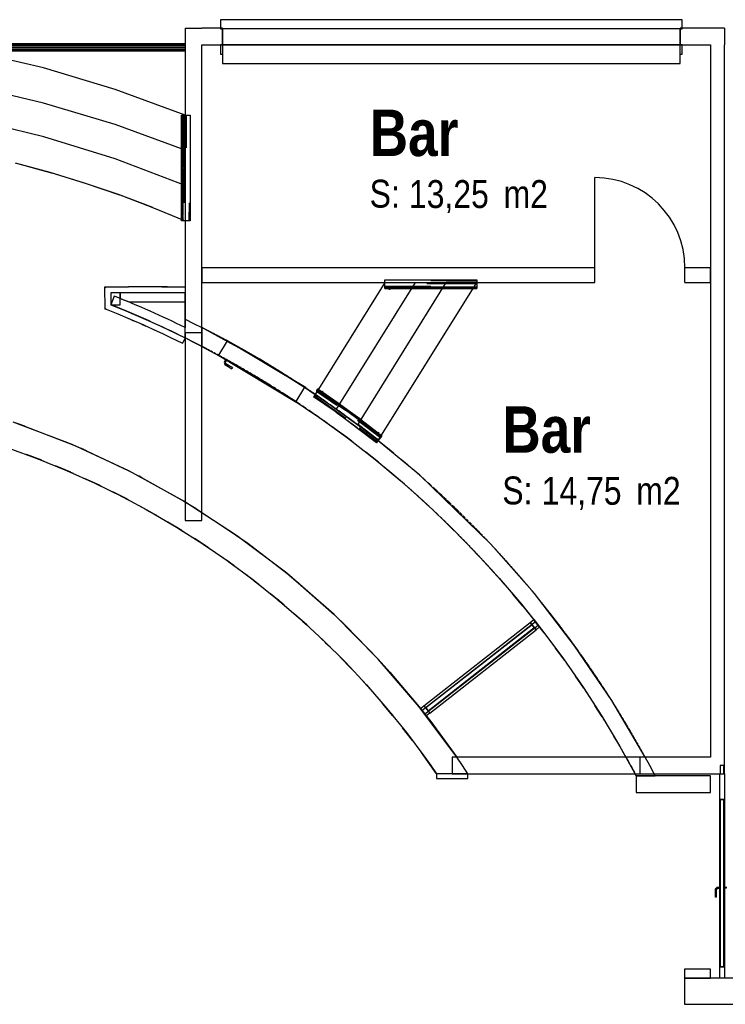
# Model space of a CAD drawing. Extents: x -18402 to 10376, y -5092 to 34139.
# Tile 33 of 78: x 2268 to 3028, y -3171 to -2111. Entities that reach past the tile are written whole.
import ezdxf

# ---------------------------------------------------------------- set-up
doc = ezdxf.new("R2010")
doc.units = 0
doc.linetypes.add('rdc_02$0$Tirets', pattern=[4.586109, 2.822222, -1.763887])
for name, color, linetype in [('0_XREF', 251, 'Continuous'), ('rdc_02$0$0._Étage_1_A-AREA-____-OTLN.Modèle IFC', 251, 'Continuous'), ('rdc_02$0$0._Étage_1_A-DOOR-____-OTLN.Modèle IFC', 251, 'Continuous'), ('rdc_02$0$0._Étage_1_A-FLOR-HRAL-OTLN.Modèle IFC', 251, 'Continuous'), ('rdc_02$0$0._Étage_1_A-GLAZ-CURT-OTLN.Modèle IFC', 251, 'Continuous'), ('rdc_02$0$0._Étage_1_A-GLAZ-CWMG-OTLN.Modèle IFC', 251, 'Continuous'), ('rdc_02$0$0._Étage_1_A-WALL-____-OTLN.Modèle IFC', 251, 'Continuous'), ('rdc_02$0$0._Étage_1_Fenêtres ARCHICAD', 251, 'Continuous'), ('rdc_02$0$0._Étage_1_Portes ARCHICAD', 251, 'Continuous'), ('rdc_02$0$0._Étage_1_S-STRS-____-OTLN.Modèle IFC', 251, 'Continuous')]:
    doc.layers.add(name, color=color, linetype=linetype)
doc.styles.add('rdc_02$0$STYLE_GENERE_1', font='ARIALNB.TTF')
doc.styles.add('rdc_02$0$STYLE_GENERE_3', font='ARIALN.TTF')

# ---------------------------------------------------------------- blocks, each defined once
blk = doc.blocks.new('rdc_02')
at = {"layer": 'rdc_02$0$0._Étage_1_A-DOOR-____-OTLN.Modèle IFC', "linetype": 'Continuous', "ltscale": 0.1}
for p, q in [((2482.1, -2472.3), (2491.4, -2456.8)), ((2490.1, -2456), (2490.3, -2455.6)), ((2575.8, -2507.5), (2490.1, -2456)), ((2490.3, -2455.6), (2576.1, -2507)), ((2480.6, -2471.9), (2480.8, -2471.5)), ((2566.3, -2523.3), (2480.6, -2471.9)), ((2480.8, -2471.5), (2566.6, -2522.9)), ((2489.5, -2477.3), (2488.1, -2479.6)), ((2488.1, -2479.6), (2488.7, -2482.2)), ((2489.3, -2479.8), (2490.5, -2477.9)), ((2489.7, -2481.4), (2489.3, -2479.8)), ((2488.7, -2482.2), (2492.1, -2484.2)), ((2493.3, -2483.5), (2489.7, -2481.4)), ((2492.1, -2484.2), (2496.2, -2486.7)), ((2496.8, -2485.6), (2493.3, -2483.5)), ((2496.4, -2486.3), (2496.2, -2486.7)), ((2496.6, -2486), (2496.4, -2486.3)), ((2496.8, -2485.6), (2496.6, -2486)), ((2574.5, -2506.7), (2565.3, -2522.1)), ((2576.1, -2507), (2575.8, -2507.5)), ((2566.6, -2522.9), (2566.3, -2523.3)), ((3021.5, -3130.5), (3021.5, -2950.5)), ((3021.5, -2950.5), (3026.5, -2950.5)), ((3026.5, -2950.5), (3026.5, -3130.5)), ((3016.9, -3046.8), (3018.8, -3044.9)), ((3016.9, -3050.7), (3016.9, -3046.8)), ((3016.9, -3055.5), (3016.9, -3050.7)), ((3018.1, -3047.2), (3019.3, -3046.1)), ((3018.1, -3051.4), (3018.1, -3047.2)), ((3018.1, -3055.5), (3018.1, -3051.4)), ((3018.8, -3044.9), (3021.5, -3044.9)), ((3019.3, -3046.1), (3021.5, -3046.1)), ((3026.5, -3044.9), (3029.3, -3044.9)), ((3028.8, -3046.1), (3026.5, -3046.1)), ((3017.3, -3055.5), (3016.9, -3055.5)), ((3017.7, -3055.5), (3017.3, -3055.5)), ((3018.1, -3055.5), (3017.7, -3055.5)), ((3026.5, -3130.5), (3021.5, -3130.5))]:
    blk.add_line(p, q, dxfattribs=at)
at = {"layer": 'rdc_02$0$0._Étage_1_A-FLOR-HRAL-OTLN.Modèle IFC', "linetype": 'Continuous', "ltscale": 0.1}
for p, q in [((1466, -2136.6), (2446, -2136.6)), ((1466, -2136.9), (2446, -2136.9)), ((1466, -2137.9), (2446, -2137.9)), ((1466, -2139.3), (2446, -2139.3)), ((1466, -2141), (2446, -2141)), ((2446, -2136.6), (2446, -2136.9)), ((2446, -2136.9), (2446, -2137.9)), ((2446, -2137.9), (2446, -2139.3)), ((2446.4, -2138), (2446, -2138)), ((2446, -2139.3), (2446, -2141)), ((2446, -2141), (2446, -2142.6)), ((2446.4, -2143), (2446.4, -2138)), ((1466, -2142.6), (2446, -2142.6)), ((1466, -2143.8), (2446, -2143.8)), ((1466, -2144.5), (2446, -2144.5)), ((1466, -2144.6), (2446, -2144.6)), ((2446, -2142.6), (2446, -2143.8)), ((2446, -2143), (2446.4, -2143)), ((2446, -2143.8), (2446, -2144.5)), ((2446, -2144.5), (2446, -2144.6)), ((2442.2, -2213.8), (2442.5, -2213.8)), ((2442.2, -2218.2), (2442.2, -2213.8)), ((2442.5, -2213.8), (2442.8, -2213.8)), ((2442.8, -2213.8), (2443.1, -2213.8)), ((2443.1, -2213.8), (2443.5, -2213.8)), ((2443.5, -2213.8), (2443.5, -2213.8)), ((2443.5, -2213.8), (2443.5, -2218.2)), ((2443.5, -2213.8), (2443.9, -2213.8)), ((2443.5, -2249.5), (2443.5, -2213.8)), ((2443.9, -2213.8), (2444.2, -2213.8)), ((2444.2, -2213.8), (2444.6, -2213.8)), ((2444.6, -2213.8), (2445, -2213.8)), ((2444.7, -2251.5), (2445, -2213.8)), ((2445, -2213.8), (2446.3, -2213.8)), ((2446.3, -2213.8), (2446.8, -2213.8)), ((2446.8, -2213.8), (2447.5, -2213.8)), ((2447.5, -2213.8), (2448.2, -2213.8)), ((2447.5, -2249.1), (2447.5, -2213.8)), ((2448.2, -2213.8), (2449.1, -2213.8)), ((2449.1, -2213.8), (2449.9, -2213.8)), ((2449.9, -2213.8), (2450.6, -2213.8)), ((2450.6, -2213.8), (2451.1, -2213.8)), ((2451.1, -2213.8), (2451.3, -2213.8)), ((2451.3, -2213.8), (2451.5, -2213.8)), ((2451.5, -2213.8), (2451.5, -2249.6)), ((2443.5, -2218.2), (2441.5, -2218.2)), ((2441.5, -2218.2), (2441.5, -2219.4)), ((2441.5, -2219.4), (2443.5, -2219.4)), ((2442.2, -2270), (2442.2, -2219.4)), ((2443.5, -2219.4), (2443.5, -2270)), ((2443.5, -2249.6), (2443.5, -2249.5)), ((2443.5, -2289.4), (2443.5, -2249.6)), ((2444.7, -2251.5), (2445, -2289)), ((2451.5, -2249.6), (2451.5, -2253.4)), ((2451.5, -2253.4), (2451.5, -2289.4)), ((2443.5, -2270), (2441.5, -2270)), ((2441.5, -2270), (2441.5, -2271.2)), ((2441.5, -2271.2), (2443.5, -2271.2)), ((2442.2, -2289.5), (2442.2, -2271.2)), ((2443.5, -2271.2), (2443.5, -2289.4)), ((2442.2, -2321.8), (2442.2, -2289.5)), ((2443.5, -2289.4), (2443.5, -2321.8)), ((2443.5, -2303.9), (2443.5, -2289.4)), ((2445, -2289), (2444.7, -2308.3)), ((2451.5, -2289.4), (2451.5, -2303.9)), ((2443.5, -2313), (2443.5, -2303.9)), ((2450.3, -2308.2), (2450, -2327.4)), ((2451.5, -2303.9), (2451.5, -2312.8)), ((2451.5, -2327.4), (2451.5, -2309.9)), ((2443.5, -2327.4), (2443.5, -2313)), ((2451.5, -2312.8), (2451.5, -2327.4)), ((2443.5, -2321.8), (2441.5, -2321.8)), ((2441.5, -2321.8), (2441.5, -2323)), ((2441.5, -2323), (2443.5, -2323)), ((2442.2, -2327.4), (2442.2, -2323)), ((2442.5, -2327.4), (2442.2, -2327.4)), ((2442.8, -2327.4), (2442.5, -2327.4)), ((2443.1, -2327.4), (2442.8, -2327.4)), ((2443.5, -2327.4), (2443.1, -2327.4)), ((2443.5, -2323), (2443.5, -2327.4)), ((2443.5, -2327.4), (2443.5, -2327.4)), ((2444, -2327.4), (2443.5, -2327.4)), ((2444.4, -2327.4), (2444, -2327.4)), ((2445.2, -2327.4), (2444.4, -2327.4)), ((2446, -2327.4), (2445.2, -2327.4)), ((2446.7, -2327.4), (2446, -2327.4)), ((2447.5, -2327.4), (2446.7, -2327.4)), ((2448.8, -2327.4), (2447.5, -2327.4)), ((2450, -2327.4), (2448.8, -2327.4)), ((2450.4, -2327.4), (2450, -2327.4)), ((2450.8, -2327.4), (2450.4, -2327.4)), ((2451.1, -2327.4), (2450.8, -2327.4)), ((2451.5, -2327.4), (2451.1, -2327.4)), ((2661, -2391.4), (2661, -2390.9)), ((2661, -2390.9), (2706.2, -2390.9)), ((2661, -2391.8), (2661, -2391.4)), ((2661, -2392.6), (2661, -2391.8)), ((2661, -2393.4), (2661, -2392.6)), ((2661, -2394.2), (2661, -2393.4)), ((2661, -2394.9), (2661, -2394.2)), ((2661, -2396.2), (2661, -2394.9)), ((2706.2, -2390.9), (2714.8, -2390.9)), ((2706.2, -2394.9), (2714.8, -2394.9)), ((2760, -2392.4), (2710.6, -2392.1)), ((2714.8, -2390.9), (2760, -2390.9)), ((2714.8, -2394.9), (2760, -2394.9)), ((2760, -2390.9), (2760, -2391.3)), ((2760, -2391.3), (2760, -2391.7)), ((2760, -2391.7), (2760, -2392.1)), ((2760, -2392.1), (2760, -2392.4)), ((2760, -2392.4), (2760, -2393.7)), ((2760, -2393.7), (2760, -2394.3)), ((2760, -2394.3), (2760, -2394.9)), ((2760, -2394.9), (2760, -2395.7)), ((2661, -2397.4), (2661, -2396.2)), ((2661, -2397.8), (2661, -2397.4)), ((2661, -2397.4), (2710.4, -2397.8)), ((2661, -2398.2), (2661, -2397.8)), ((2661, -2398.6), (2661, -2398.2)), ((2661, -2398.9), (2661, -2398.6)), ((2661, -2399), (2661, -2398.9)), ((2661, -2398.9), (2665.4, -2399)), ((2706.2, -2398.9), (2661, -2398.9)), ((2661, -2398.9), (2705.9, -2398.9)), ((2661, -2399.2), (2661, -2399)), ((2661, -2399.4), (2661, -2399.2)), ((2661, -2399.7), (2661, -2399.4)), ((2661, -2399.9), (2661, -2399.7)), ((2661, -2400.3), (2661, -2399.9)), ((2661, -2400.3), (2665.4, -2400.3)), ((2665.4, -2398.9), (2665.4, -2401)), ((2665.4, -2401), (2666.6, -2401)), ((2666.6, -2401), (2666.6, -2398.9)), ((2666.6, -2399), (2754.4, -2399)), ((2666.6, -2400.3), (2754.4, -2400.3)), ((2714.8, -2398.9), (2706.2, -2398.9)), ((2760, -2398.9), (2714.8, -2398.9)), ((2754.4, -2398.9), (2754.4, -2401)), ((2754.4, -2401), (2755.6, -2401)), ((2755.6, -2401), (2755.6, -2398.9)), ((2755.6, -2399), (2760, -2399)), ((2755.6, -2400.3), (2760, -2400.3)), ((2760, -2395.7), (2760, -2396.5)), ((2760, -2396.5), (2760, -2397.3)), ((2760, -2397.3), (2760, -2398.1)), ((2760, -2398.1), (2760, -2398.5)), ((2760, -2398.5), (2760, -2398.7)), ((2760, -2398.7), (2760, -2398.9)), ((2760, -2398.9), (2760, -2399)), ((2760, -2399), (2760, -2399.2)), ((2760, -2399.2), (2760, -2399.4)), ((2760, -2399.4), (2760, -2399.6)), ((2760, -2399.6), (2760, -2400)), ((2760, -2400), (2760, -2400.3)), ((2587.9, -2511.7), (2587.2, -2512.6)), ((2587.5, -2510.1), (2587.3, -2510.5)), ((2587.3, -2510.5), (2587.4, -2510.7)), ((2587.4, -2510.7), (2587.4, -2510.8)), ((2587.4, -2510.8), (2587.4, -2511)), ((2587.4, -2511), (2587.5, -2511.1)), ((2587.7, -2509.8), (2587.5, -2510.1)), ((2587.5, -2511.1), (2587.6, -2511.1)), ((2587.5, -2511.1), (2588, -2511.5)), ((2587.6, -2511.1), (2587.8, -2511.1)), ((2587.8, -2509.5), (2587.7, -2509.8)), ((2588, -2509.3), (2587.8, -2509.5)), ((2587.8, -2511.1), (2588.1, -2511)), ((2588.1, -2511.3), (2587.9, -2511.7)), ((2609.4, -2526.2), (2587.9, -2511.7)), ((2588.2, -2509.1), (2588, -2509.3)), ((2588.1, -2511), (2588.3, -2510.8)), ((2588.3, -2511), (2588.1, -2511.3)), ((2588.2, -2511.1), (2588.1, -2511)), ((2588.5, -2508.8), (2588.2, -2509.1)), ((2588.6, -2510.6), (2588.3, -2511)), ((2588.3, -2510.8), (2588.5, -2510.6)), ((2588.8, -2508.7), (2588.5, -2508.8)), ((2588.5, -2510.6), (2588.6, -2510.5)), ((2588.6, -2510.5), (2588.8, -2510.2)), ((2588.8, -2510.3), (2588.6, -2510.6)), ((2618.5, -2531.3), (2588.6, -2510.6)), ((2588.6, -2510.6), (2610.7, -2525.9)), ((2589, -2508.7), (2588.8, -2508.7)), ((2588.8, -2510.2), (2589, -2510)), ((2588.8, -2510.2), (2592.4, -2512.8)), ((2588.8, -2510.3), (2607.3, -2523.5)), ((2589.1, -2508.6), (2589, -2508.7)), ((2589, -2510), (2589.1, -2509.7)), ((2589.2, -2508.8), (2589.1, -2508.6)), ((2589.1, -2508.6), (2593.3, -2511.6)), ((2589.1, -2509.7), (2589.3, -2509.3)), ((2589.2, -2509), (2589.2, -2508.8)), ((2589.2, -2508.8), (2593.2, -2511.6)), ((2589.2, -2509.1), (2589.2, -2509)), ((2589.3, -2509.3), (2589.2, -2509.1)), ((2593.1, -2511.7), (2589.2, -2509.1)), ((2589.2, -2509.1), (2593.1, -2511.8)), ((2589.3, -2509.3), (2593, -2511.9)), ((2593.6, -2511.1), (2592.4, -2512.9)), ((2593.4, -2513.6), (2594.6, -2511.7)), ((2594.6, -2511.7), (2593.6, -2511.1)), ((2584.5, -2516.7), (2584.3, -2516.9)), ((2607.3, -2532.9), (2584.3, -2516.9)), ((2584.7, -2516.4), (2584.5, -2516.7)), ((2584.9, -2516.1), (2584.7, -2516.4)), ((2585.3, -2515.5), (2584.9, -2516.1)), ((2618.8, -2540.4), (2584.9, -2516.1)), ((2585.7, -2514.9), (2585.3, -2515.5)), ((2586.1, -2514.3), (2585.7, -2514.9)), ((2586.6, -2513.6), (2586.1, -2514.3)), ((2587.2, -2512.6), (2586.6, -2513.6)), ((2593.4, -2513.5), (2603.2, -2520.5)), ((2594, -2512.6), (2614.3, -2526.9)), ((2609.8, -2523), (2594.1, -2512.4)), ((2594.1, -2512.5), (2623.9, -2533.5)), ((2594.2, -2512.3), (2595.5, -2513.2)), ((2594.2, -2512.3), (2609.8, -2523)), ((2594.7, -2512.6), (2605.1, -2519.8)), ((2600.8, -2518.9), (2604.6, -2521.5)), ((2604.6, -2521.5), (2610.6, -2525.8)), ((2605.1, -2519.8), (2607.2, -2521.2)), ((2629.7, -2549.8), (2607.3, -2532.9)), ((2623.9, -2533.5), (2609.8, -2523)), ((2609.8, -2523), (2631.4, -2538.8)), ((2610.7, -2525.9), (2618.5, -2531.3)), ((2616.8, -2528.2), (2624.6, -2533.8)), ((2634.7, -2543.1), (2618.5, -2531.3)), ((2608.6, -2533.6), (2631, -2550)), ((2631.4, -2538.8), (2623.9, -2533.5)), ((2634.7, -2541.7), (2623.9, -2533.5)), ((2624.6, -2533.8), (2635.1, -2541.5)), ((2635.1, -2541.5), (2631.4, -2538.8)), ((2656.4, -2561.1), (2631.4, -2542.6)), ((2634.7, -2541.7), (2653.3, -2556.1)), ((2634.7, -2543.1), (2657, -2560.4)), ((2634.7, -2543.1), (2652.6, -2556.9)), ((2635.1, -2541.5), (2653.6, -2555.7)), ((2630.1, -2550.1), (2629.7, -2549.8)), ((2652, -2566.6), (2630.1, -2550.1)), ((2632.3, -2546.3), (2654.5, -2563.5)), ((2633.3, -2550.5), (2653.1, -2565.3)), ((2653.9, -2555.3), (2652.6, -2556.9)), ((2653.1, -2565.3), (2653.5, -2564.7)), ((2653.5, -2557.7), (2654.8, -2556)), ((2653.5, -2564.7), (2654, -2564.2)), ((2653.6, -2557.6), (2657.1, -2560.3)), ((2654.8, -2556), (2653.9, -2555.3)), ((2654, -2564.2), (2654.5, -2563.5)), ((2654.2, -2556.8), (2657.6, -2559.4)), ((2654.5, -2556.4), (2657.5, -2558.7)), ((2654.5, -2563.5), (2655, -2562.9)), ((2655, -2562.9), (2655.5, -2562.2)), ((2655.5, -2562.2), (2656, -2561.7)), ((2656, -2561.7), (2656.4, -2561.1)), ((2656.4, -2561.1), (2656.6, -2560.8)), ((2656.6, -2560.8), (2656.8, -2560.6)), ((2656.8, -2560.6), (2657, -2560.4)), ((2657.1, -2560.3), (2657, -2560.4)), ((2657.2, -2560), (2657.1, -2560.3)), ((2657.3, -2559.8), (2657.2, -2560)), ((2657.6, -2559.4), (2657.3, -2559.8)), ((2657.5, -2558.7), (2657.5, -2558.9)), ((2657.5, -2558.9), (2657.5, -2559.1)), ((2657.5, -2559.1), (2657.6, -2559.4)), ((2652, -2566.6), (2652.3, -2566.3)), ((2652.3, -2566.3), (2652.6, -2566)), ((2652.6, -2566), (2652.8, -2565.7)), ((2652.8, -2565.7), (2653.1, -2565.3))]:
    blk.add_line(p, q, dxfattribs=at)
at = {"layer": 'rdc_02$0$0._Étage_1_A-GLAZ-CURT-OTLN.Modèle IFC', "linetype": 'Continuous', "ltscale": 0.1}
for p, q in [((2819.4, -2762.4), (2705, -2851.9)), ((2819.4, -2762.4), (2705, -2851.9)), ((2707.5, -2855.1), (2821.8, -2765.5)), ((2707.5, -2855.1), (2821.8, -2765.5)), ((2821.8, -2765.5), (2819.4, -2762.4)), ((2821.8, -2765.5), (2819.4, -2762.4)), ((2705, -2851.9), (2707.5, -2855.1)), ((2705, -2851.9), (2707.5, -2855.1)), ((3026, -2914), (3022, -2914)), ((3022, -2914), (3022, -2923)), ((3026, -2914), (3022, -2914)), ((3022, -2914), (3022, -2923)), ((3026, -2923), (3026, -2914)), ((3026, -2923), (3026, -2914)), ((3022, -2923), (3026, -2923)), ((3022, -2923), (3026, -2923)), ((3026, -2950.5), (3022, -2950.5)), ((3022, -2950.5), (3022, -3130.5)), ((3026, -3130.5), (3026, -2950.5)), ((3022, -3130.5), (3026, -3130.5))]:
    blk.add_line(p, q, dxfattribs=at)
at = {"layer": 'rdc_02$0$0._Étage_1_A-GLAZ-CWMG-OTLN.Modèle IFC', "linetype": 'Continuous', "ltscale": 0.1}
for p, q in [((2700.8, -2854.6), (2823, -2758.9)), ((2703.1, -2849.5), (2817.5, -2760)), ((2703.1, -2849.5), (2817.5, -2760)), ((2703.8, -2858.5), (2826.1, -2762.8)), ((2817.5, -2760), (2821.5, -2756.9)), ((2817.5, -2760), (2821.5, -2756.9)), ((2817.5, -2760), (2821.5, -2756.9)), ((2817.5, -2760), (2823.7, -2767.9)), ((2823.7, -2767.9), (2817.5, -2760)), ((2823.7, -2767.9), (2817.5, -2760)), ((2823.7, -2767.9), (2817.5, -2760)), ((2817.5, -2760), (2823.7, -2767.9)), ((2821.5, -2756.9), (2827.6, -2764.8)), ((2821.5, -2756.9), (2827.6, -2764.8)), ((2821.5, -2756.9), (2827.6, -2764.8)), ((2823, -2758.9), (2826.1, -2762.8)), ((2827.6, -2764.8), (2823.7, -2767.9)), ((2827.6, -2764.8), (2823.7, -2767.9)), ((2827.6, -2764.8), (2823.7, -2767.9)), ((2709.3, -2857.4), (2823.7, -2767.9)), ((2709.3, -2857.4), (2823.7, -2767.9)), ((2699.2, -2852.6), (2703.1, -2849.5)), ((2699.2, -2852.6), (2703.1, -2849.5)), ((2699.2, -2852.6), (2703.1, -2849.5)), ((2703.1, -2849.5), (2709.3, -2857.4)), ((2703.1, -2849.5), (2709.3, -2857.4)), ((2703.1, -2849.5), (2709.3, -2857.4)), ((2703.1, -2849.5), (2709.3, -2857.4)), ((2703.1, -2849.5), (2709.3, -2857.4)), ((2705.4, -2860.5), (2699.2, -2852.6)), ((2705.4, -2860.5), (2699.2, -2852.6)), ((2705.4, -2860.5), (2699.2, -2852.6)), ((2700.8, -2854.6), (2703.8, -2858.5)), ((2709.3, -2857.4), (2705.4, -2860.5)), ((2709.3, -2857.4), (2705.4, -2860.5)), ((2709.3, -2857.4), (2705.4, -2860.5)), ((3021.5, -2950.5), (3021.5, -2923)), ((3021.5, -2923), (3026.5, -2923)), ((3021.5, -2950.5), (3021.5, -2923)), ((3021.5, -2923), (3026.5, -2923)), ((3026.5, -2923), (3026.5, -2950.5)), ((3026.5, -2923), (3026.5, -2950.5)), ((3026.5, -2950.5), (3021.5, -2950.5)), ((3026.5, -2950.5), (3021.5, -2950.5)), ((3021.5, -2950.5), (3026.5, -2950.5)), ((3021.5, -3130.5), (3021.5, -2950.5)), ((3026.5, -3130.5), (3026.5, -2950.5)), ((3021.5, -3143), (3021.5, -3130.5)), ((3021.5, -3130.5), (3026.5, -3130.5)), ((3021.5, -3143), (3021.5, -3130.5)), ((3021.5, -3130.5), (3026.5, -3130.5)), ((3021.5, -3130.5), (3026.5, -3130.5)), ((3026.5, -3130.5), (3026.5, -3143)), ((3026.5, -3130.5), (3026.5, -3143)), ((3026.5, -3143), (3021.5, -3143)), ((3026.5, -3143), (3021.5, -3143))]:
    blk.add_line(p, q, dxfattribs=at)
at = {"layer": 'rdc_02$0$0._Étage_1_A-WALL-____-OTLN.Modèle IFC', "linetype": 'Continuous', "ltscale": 0.1}
for p, q in [((2979, -2121), (2486, -2121)), ((2486, -2138), (2979, -2138)), ((2887, -2394), (2887, -2378)), ((2984, -2394), (2984, -2378)), ((2359.5, -2398.5), (2359.6, -2398.5)), ((2359.5, -2398.5), (2384.8, -2398.5)), ((2359.7, -2422.2), (2359.5, -2398.5)), ((2359.6, -2398.5), (2359.7, -2398.7)), ((2359.7, -2398.7), (2360, -2398.9)), ((2360, -2398.9), (2360.3, -2399.2)), ((2360.3, -2399.2), (2360.6, -2399.5)), ((2446, -2404.9), (2366, -2404.9)), ((2366, -2404.9), (2366, -2417.9)), ((2446, -2404.9), (2376, -2404.9)), ((2376, -2404.9), (2376, -2411.1)), ((2402.8, -2398.5), (2384.8, -2398.5)), ((2427.1, -2398.5), (2402.8, -2398.5)), ((2420.7, -2398.5), (2402.8, -2398.5)), ((2420.7, -2398.5), (2446, -2398.5)), ((2446, -2398.5), (2446, -2398.5)), ((2446, -2398.5), (2446, -2398.7)), ((2446, -2398.7), (2446, -2398.9)), ((2446, -2398.9), (2446, -2399.2)), ((2446, -2399.2), (2446, -2399.5)), ((2446, -2399.5), (2446, -2399.9)), ((2446, -2399.9), (2446, -2404.9)), ((2446, -2414.9), (2446, -2404.9)), ((2446, -2453.6), (2446, -2404.9)), ((2376, -2411.1), (2385.2, -2414.9)), ((2385.2, -2414.9), (2446, -2414.9)), ((2359.6, -2422.3), (2359.7, -2422.2)), ((2374, -2428.1), (2359.6, -2422.3)), ((2359.6, -2422.3), (2359.6, -2422.3)), ((2359.7, -2422.2), (2359.8, -2422.1)), ((2359.8, -2422.1), (2359.9, -2422)), ((2359.9, -2422), (2360.1, -2421.9)), ((2360.1, -2421.9), (2360.5, -2421.6)), ((2366, -2417.9), (2379.5, -2423.5)), ((2379.5, -2423.5), (2393, -2429.1)), ((2387.3, -2433.7), (2374, -2428.1)), ((2385.3, -2432.8), (2390.5, -2435.1)), ((2401.9, -2440), (2387.3, -2433.7)), ((2393, -2429.1), (2406.3, -2435)), ((2406.3, -2435), (2419.7, -2441)), ((2446, -2453.6), (2446, -2433.5)), ((2446, -2433.5), (2455, -2438)), ((2455, -2438), (2464, -2442.5)), ((2398.8, -2438.7), (2403.7, -2440.8)), ((2401.9, -2440), (2414.5, -2445.7)), ((2405.6, -2441.7), (2403.7, -2440.8)), ((2411.8, -2444.5), (2422.2, -2449.3)), ((2419.7, -2441), (2435.7, -2448.6)), ((2464, -2442.5), (2464, -2462.7)), ((2495.1, -2459.5), (2464, -2442.5)), ((2477.7, -2449.6), (2464, -2442.5)), ((2464, -2442.5), (2491.4, -2456.8)), ((2422.2, -2449.3), (2431.7, -2453.8)), ((2430.3, -2453.1), (2443.1, -2459.4)), ((2435.7, -2448.6), (2446, -2453.6)), ((2443.3, -2459), (2443.2, -2459.2)), ((2443.5, -2458.7), (2443.3, -2459)), ((2443.6, -2458.4), (2443.5, -2458.7)), ((2443.8, -2458.1), (2443.6, -2458.4)), ((2446, -2453.6), (2443.8, -2458.1)), ((2464, -2462.7), (2446, -2453.6)), ((2454, -2457.7), (2446, -2453.6)), ((2455, -2458.1), (2446, -2453.6)), ((2452.7, -2457), (2446, -2453.6)), ((2459.5, -2460.5), (2452.7, -2457)), ((2462.1, -2461.9), (2454, -2457.7)), ((2464, -2462.7), (2455, -2458.1)), ((2491.4, -2456.8), (2477.7, -2449.6)), ((2487.5, -2454.8), (2489.1, -2455.6)), ((2489.1, -2455.6), (2489.9, -2456)), ((2519.6, -2472.6), (2491.4, -2456.8)), ((2443.2, -2459.3), (2443.1, -2459.4)), ((2443.2, -2459.2), (2443.2, -2459.3)), ((2467.8, -2464.7), (2459.5, -2460.5)), ((2470.1, -2466), (2462.1, -2461.9)), ((2464, -2462.7), (2496.6, -2480.3)), ((2464, -2462.7), (2464, -2462.7)), ((2470.9, -2466.4), (2470.1, -2466)), ((2526.3, -2476.6), (2495.1, -2459.5)), ((2497.7, -2460.4), (2501.5, -2462.5)), ((2501.5, -2462.5), (2513.9, -2469.4)), ((2513.9, -2469.4), (2516.9, -2471.2)), ((2494, -2479), (2487.6, -2475.4)), ((2490.3, -2476.9), (2502.6, -2483.8)), ((2501.9, -2483.4), (2494, -2479)), ((2496.6, -2480.3), (2528.7, -2499)), ((2519.6, -2472.6), (2526.3, -2476.6)), ((2556.3, -2495.6), (2526.3, -2476.6)), ((2547.3, -2489.3), (2526.3, -2476.6)), ((2503, -2484), (2501.9, -2483.4)), ((2533.2, -2480.8), (2538.3, -2483.8)), ((2538.3, -2483.8), (2542.3, -2486.2)), ((2574.5, -2506.7), (2547.3, -2489.3)), ((2525.3, -2497.1), (2519.5, -2493.6)), ((2521.1, -2494.6), (2532.9, -2501.6)), ((2536.9, -2504.1), (2525.3, -2497.1)), ((2528.7, -2499), (2560.1, -2518.7)), ((2534.5, -2502.6), (2532.2, -2501.2)), ((2553.6, -2493.3), (2556.4, -2495)), ((2586.3, -2514.5), (2556.3, -2495.6)), ((2556.4, -2495), (2562.4, -2498.8)), ((2562.4, -2498.8), (2569.2, -2503.3)), ((2574.5, -2506.7), (2586.3, -2514.5)), ((2574.5, -2506.7), (2580.3, -2510.5)), ((2580.3, -2510.5), (2586, -2514.4)), ((2556, -2516.3), (2550.7, -2512.8)), ((2552.1, -2513.7), (2562.4, -2520.3)), ((2563.6, -2521.2), (2556, -2516.3)), ((2563.9, -2521.4), (2558.7, -2518)), ((2560.1, -2518.7), (2590.8, -2539.5)), ((2566.5, -2523.1), (2563.6, -2521.2)), ((2566.2, -2522.9), (2563.9, -2521.4)), ((2586.3, -2514.5), (2586, -2514.4)), ((2586.3, -2514.5), (2586, -2514.4)), ((2643.8, -2556.2), (2586.3, -2514.5)), ((2581.5, -2533.2), (2581.3, -2533.1)), ((2620.8, -2561.3), (2581.4, -2533.2)), ((2590.8, -2539.5), (2620.8, -2561.3)), ((2324.2, -2568.2), (2260.9, -2544.3)), ((2269.3, -2547.2), (2260.9, -2544.3)), ((2269.3, -2547.2), (2324.2, -2568.2)), ((2270, -2547.4), (2269.7, -2547.3)), ((2269.7, -2547.3), (2269.7, -2547.3)), ((2273.4, -2548.7), (2270, -2547.4)), ((2270, -2547.4), (2270.7, -2547.6)), ((2270.7, -2547.6), (2276.5, -2549.9)), ((2625.3, -2564.8), (2615.2, -2557.3)), ((2620.8, -2561.3), (2650, -2584.1)), ((2698.5, -2601.5), (2643.8, -2556.2)), ((2256.2, -2572.2), (2287.5, -2583.7)), ((2385.5, -2596.6), (2324.2, -2568.2)), ((2324.2, -2568.2), (2333.6, -2572.3)), ((2333.6, -2572.3), (2385.5, -2596.6)), ((2334.2, -2572.5), (2334, -2572.4)), ((2334, -2572.4), (2334, -2572.4)), ((2336.8, -2573.8), (2334.2, -2572.5)), ((2334.2, -2572.5), (2334.8, -2572.8)), ((2334.8, -2572.8), (2339.3, -2574.9)), ((2291.7, -2585.3), (2275, -2579.1)), ((2280, -2581), (2285.4, -2583)), ((2283, -2582.1), (2285.4, -2583)), ((2285.4, -2583), (2293.2, -2586)), ((2287.5, -2583.7), (2318.4, -2596.2)), ((2293.2, -2586), (2294.4, -2586.5)), ((2654.1, -2587.5), (2640.4, -2576.6)), ((2650, -2584.1), (2678.5, -2607.9)), ((2322.9, -2598.2), (2306.5, -2591.4)), ((2311.7, -2593.6), (2316.7, -2595.6)), ((2314.6, -2594.8), (2316.7, -2595.6)), ((2316.7, -2595.6), (2324.5, -2599)), ((2318.4, -2596.2), (2348.8, -2609.9)), ((2444.7, -2629.3), (2385.5, -2596.6)), ((2385.5, -2596.6), (2395.9, -2602)), ((2324.5, -2599), (2325.4, -2599.3)), ((2353.6, -2612.2), (2337.6, -2604.8)), ((2343, -2607.3), (2347.5, -2609.4)), ((2395.9, -2602), (2444.7, -2629.3)), ((2396.4, -2602.3), (2396.2, -2602.2)), ((2396.2, -2602.2), (2396.2, -2602.2)), ((2398.3, -2603.4), (2396.4, -2602.3)), ((2396.4, -2602.3), (2396.9, -2602.5)), ((2396.9, -2602.5), (2400.4, -2604.5)), ((2682.1, -2611.1), (2668.8, -2599.8)), ((2774.9, -2675.6), (2698.5, -2601.5)), ((2345.7, -2608.6), (2347.5, -2609.4)), ((2347.5, -2609.4), (2355.2, -2613)), ((2348.8, -2609.9), (2378.7, -2624.6)), ((2355.2, -2613), (2355.9, -2613.4)), ((2678.5, -2607.9), (2706.1, -2632.6)), ((2383.8, -2627.3), (2368.1, -2619.4)), ((2373.7, -2622.2), (2377.9, -2624.4)), ((2376.2, -2623.5), (2377.9, -2624.4)), ((2377.9, -2624.4), (2385.4, -2628.2)), ((2378.7, -2624.6), (2408.1, -2640.4)), ((2385.4, -2628.2), (2385.9, -2628.5)), ((2709.3, -2635.7), (2696.5, -2624)), ((2413.4, -2643.6), (2398, -2635)), ((2403.9, -2638.3), (2407.6, -2640.4)), ((2501.4, -2666.2), (2444.7, -2629.3)), ((2444.7, -2629.3), (2455.9, -2636.2)), ((2455.9, -2636.2), (2501.4, -2666.2)), ((2456.3, -2636.4), (2456.2, -2636.3)), ((2456.2, -2636.3), (2456.2, -2636.3)), ((2457.7, -2637.4), (2456.3, -2636.4)), ((2456.7, -2636.7), (2456.3, -2636.4)), ((2456.7, -2636.7), (2459.4, -2638.5)), ((2706.1, -2632.6), (2732.9, -2658.3)), ((2406.2, -2639.6), (2407.6, -2640.4)), ((2407.6, -2640.4), (2415, -2644.5)), ((2408.1, -2640.4), (2436.8, -2657.3)), ((2415, -2644.5), (2415.3, -2644.7)), ((2735.7, -2661.1), (2723.3, -2649)), ((2442.4, -2660.8), (2427.4, -2651.8)), ((2433.4, -2655.4), (2436.8, -2657.5)), ((2435.6, -2656.7), (2436.8, -2657.5)), ((2436.8, -2657.3), (2465, -2675.2)), ((2436.8, -2657.5), (2444, -2661.9)), ((2732.9, -2658.3), (2758.9, -2684.8)), ((2444, -2661.9), (2444.1, -2661.9)), ((2470.7, -2679.2), (2456.1, -2669.6)), ((2555.4, -2706.9), (2501.4, -2666.2)), ((2501.4, -2666.2), (2513.3, -2674.6)), ((2465.3, -2675.6), (2462.3, -2673.6)), ((2464.4, -2675), (2465.3, -2675.6)), ((2465, -2675.2), (2492.4, -2694.1)), ((2465.3, -2675.6), (2472.2, -2680.2)), ((2513.3, -2674.6), (2555.4, -2706.9)), ((2513.6, -2674.9), (2513.5, -2674.8)), ((2513.5, -2674.8), (2513.5, -2674.8)), ((2514.6, -2675.6), (2513.6, -2674.9)), ((2513.6, -2674.9), (2513.9, -2675.1)), ((2513.9, -2675.1), (2515.8, -2676.6)), ((2761.2, -2687.4), (2749.3, -2675)), ((2821.9, -2728.9), (2774.9, -2675.6)), ((2498.4, -2698.5), (2484.1, -2688.4)), ((2758.9, -2684.8), (2783.9, -2712.2)), ((2493.1, -2694.8), (2490.5, -2692.9)), ((2492.4, -2694.1), (2519.2, -2714)), ((2492.4, -2694.3), (2493.1, -2694.8)), ((2493.1, -2694.8), (2499.7, -2699.5)), ((2785.9, -2714.5), (2774.5, -2701.8)), ((2525.3, -2718.9), (2511.4, -2708.2)), ((2520.2, -2715), (2518, -2713.3)), ((2606.3, -2751.4), (2555.4, -2706.9)), ((2555.4, -2706.9), (2567.7, -2717.1)), ((2783.9, -2712.2), (2808, -2740.4)), ((2519.2, -2714), (2545.2, -2734.8)), ((2519.8, -2714.6), (2520.2, -2715)), ((2520.2, -2715), (2526.4, -2719.8)), ((2567.7, -2717.1), (2606.3, -2751.4)), ((2567.9, -2717.3), (2567.8, -2717.3)), ((2567.8, -2717.3), (2567.8, -2717.3)), ((2567.8, -2717.3), (2568.2, -2717.5)), ((2568.6, -2718), (2567.9, -2717.3)), ((2568.2, -2717.5), (2569.5, -2718.7)), ((2551.5, -2740.3), (2538, -2729.1)), ((2546.4, -2736), (2544.9, -2734.8)), ((2809.6, -2742.4), (2798.7, -2729.5)), ((2865.3, -2785), (2821.9, -2728.9)), ((2545.2, -2734.8), (2570.5, -2756.6)), ((2546.4, -2736), (2546.6, -2736.2)), ((2546.6, -2736.2), (2552.4, -2741.1)), ((2808, -2740.4), (2831.1, -2769.3)), ((2576.9, -2762.5), (2563.8, -2750.9)), ((2653.9, -2799.5), (2606.3, -2751.4)), ((2606.3, -2751.4), (2618.9, -2763.5)), ((2570.5, -2756.6), (2594.9, -2779.3)), ((2572.2, -2758.4), (2571.3, -2757.6)), ((2572.2, -2758.4), (2577.6, -2763.2)), ((2618.9, -2763.5), (2653.9, -2799.5)), ((2619, -2763.6), (2619, -2763.6)), ((2619.5, -2764.1), (2619, -2763.6)), ((2619, -2763.6), (2619, -2763.6)), ((2619, -2763.6), (2619.2, -2763.8)), ((2619.2, -2763.8), (2620, -2764.7)), ((2832.4, -2771.1), (2822.1, -2758.1)), ((2601.4, -2785.7), (2588.8, -2773.6)), ((2831.1, -2769.3), (2853.3, -2799.1)), ((2594.9, -2779.3), (2618.5, -2802.8)), ((2597.2, -2781.7), (2596.5, -2781)), ((2597.2, -2781.7), (2602, -2786.3)), ((2854.3, -2800.5), (2844.6, -2787.5)), ((2905.2, -2843.8), (2865.3, -2785)), ((2625.1, -2809.8), (2612.9, -2797.2)), ((2618.5, -2802.8), (2641.3, -2827.2)), ((2621.4, -2806), (2625.5, -2810.3)), ((2698, -2850.7), (2653.9, -2799.5)), ((2653.9, -2799.5), (2666.5, -2813.4)), ((2853.3, -2799.1), (2874.4, -2829.6)), ((2666.5, -2813.4), (2698, -2850.7)), ((2666.9, -2813.8), (2666.6, -2813.5)), ((2666.6, -2813.5), (2666.6, -2813.5)), ((2666.6, -2813.5), (2666.6, -2813.5)), ((2666.6, -2813.5), (2666.7, -2813.6)), ((2666.7, -2813.6), (2667.2, -2814.2)), ((2875.1, -2830.7), (2866.2, -2817.8)), ((2647.9, -2834.8), (2636.2, -2821.7)), ((2641.3, -2827.2), (2663.1, -2852.4)), ((2874.4, -2829.6), (2894.5, -2860.7)), ((2644.8, -2831.4), (2648.2, -2835.1)), ((2669.7, -2860.5), (2658.5, -2847)), ((2738.3, -2905), (2698, -2850.7)), ((2698, -2850.7), (2710.5, -2866.7)), ((2895, -2861.5), (2887.1, -2849.2)), ((2941.2, -2905), (2905.2, -2843.8)), ((2663.1, -2852.4), (2684.1, -2878.3)), ((2667.6, -2857.9), (2669.9, -2860.7)), ((2894.5, -2860.7), (2913.6, -2892.6)), ((2710.5, -2866.7), (2710.5, -2866.7)), ((2710.6, -2866.9), (2710.5, -2866.7)), ((2710.5, -2866.7), (2710.6, -2866.8)), ((2710.5, -2866.7), (2710.5, -2866.7)), ((2710.5, -2866.7), (2738.3, -2905)), ((2710.6, -2866.8), (2710.7, -2867.1)), ((2690.6, -2887.1), (2679.9, -2873.2)), ((2684.1, -2878.3), (2704, -2905)), ((2913.8, -2892.9), (2907.5, -2882.5)), ((2690.1, -2886.3), (2690.6, -2887.1)), ((2913.6, -2892.6), (2931.5, -2925)), ((2716.7, -2923), (2700.3, -2900)), ((2704, -2905), (2710.4, -2914)), ((2710.4, -2914), (2716.7, -2923)), ((2744.4, -2914), (2738.3, -2905)), ((2750.4, -2923), (2744.4, -2914)), ((2941.2, -2905), (2920.6, -2905)), ((2941.2, -2905), (2935.8, -2905)), ((2946.1, -2914), (2941.2, -2905)), ((2950.8, -2923), (2946.1, -2914)), ((2750.4, -2923), (2716.7, -2923)), ((2930.5, -2923), (2950.8, -2923)), ((3011.5, -2925), (2931.5, -2925)), ((2931.5, -2925), (2951.9, -2925)), ((2935.8, -2923), (2950.8, -2923)), ((2951.4, -2924), (2950.8, -2923)), ((2951.9, -2925), (2951.4, -2924)), ((2931.5, -2943), (3011.5, -2943))]:
    blk.add_line(p, q, dxfattribs=at)
at = {"layer": 'rdc_02$0$0._Étage_1_A-WALL-____-OTLN.Modèle IFC', "linetype": 'Continuous', "ltscale": 0.1, "flags": 128}
for points in [[(2446, -2120), (2464, -2120)], [(2446, -2120), (2446, -2442.4)], [(2486, -2120), (2464, -2120)], [(2486, -2138), (2486, -2120)], [(3026.5, -2120), (2979, -2120)], [(2979, -2138), (2979, -2120)], [(3026.5, -2120), (3026.5, -2138)], [(2486, -2121), (2486, -2138)], [(2979, -2138), (2979, -2121)], [(2464, -2448), (2464, -2138)], [(2464, -2138), (2486, -2138)], [(2979, -2138), (3011.5, -2138)], [(3011.5, -2138), (3011.5, -2905)], [(3026.5, -2905), (3026.5, -2138)], [(2887, -2378), (2464, -2378)], [(2464, -2378), (2464, -2394)], [(3011.5, -2378), (2984, -2378)], [(3011.5, -2394), (3011.5, -2378)], [(2464, -2394), (2887, -2394)], [(2984, -2394), (3011.5, -2394)], [(2376, -2404.9), (2366, -2404.9)], [(2366, -2404.9), (2366, -2417.9)], [(2376, -2417.9), (2376, -2404.9)], [(2369.7, -2408.6), (2366, -2417.9)], [(2366, -2417.9), (2376, -2417.9)], [(2446, -2448), (2446, -2650)], [(2464, -2448), (2446, -2448)], [(2464, -2650), (2464, -2448)], [(2446, -2650), (2464, -2650)], [(2733.5, -2905), (2733.5, -2923)], [(2920.6, -2905), (2733.5, -2905)], [(2930.5, -2923), (2920.6, -2905)], [(2935.8, -2905), (2920.6, -2905)], [(2935.8, -2923), (2935.8, -2905)], [(3011.5, -2905), (2941.2, -2905)], [(3026.5, -2923), (3026.5, -2905)], [(2750.4, -2923), (2716.7, -2923)], [(2716.7, -2923), (2716.7, -2928)], [(2733.5, -2923), (2930.5, -2923)], [(2750.4, -2928), (2750.4, -2923)], [(2930.5, -2923), (2935.8, -2923)], [(2931.5, -2925), (2931.5, -2943)], [(2950.8, -2923), (3026.5, -2923)], [(3011.5, -2943), (3011.5, -2925)], [(2716.7, -2928), (2750.4, -2928)], [(3011.5, -3133), (2983.5, -3133)], [(2983.5, -3133), (2983.5, -3143)], [(3011.5, -3143), (3011.5, -3133)], [(2983.5, -3143), (2983.5, -3171)], [(3046, -3143), (2983.5, -3143)], [(2983.5, -3143), (3011.5, -3143)], [(2983.5, -3171), (3046, -3171)]]:
    blk.add_lwpolyline(points, dxfattribs=at)
at = {"layer": 'rdc_02$0$0._Étage_1_A-WALL-____-OTLN.Modèle IFC', "linetype": 'rdc_02$0$Tirets', "ltscale": 0.1, "flags": 128}
for points in [[(2464, -2442.5), (2464, -2462.7)], [(2931.5, -2925), (2951.9, -2925)]]:
    blk.add_lwpolyline(points, dxfattribs=at)
at = {"layer": 'rdc_02$0$0._Étage_1_A-WALL-____-OTLN.Modèle IFC', "linetype": 'Continuous', "ltscale": 0.1, "flags": 128}
blk.add_lwpolyline([(2920.6, -2905, -0.004641), (2930.5, -2923)], format="xyb", dxfattribs=at)
at = {"layer": 'rdc_02$0$0._Étage_1_A-WALL-____-OTLN.Modèle IFC', "linetype": 'Continuous', "ltscale": 0.1}
for radius, start in [(1115, 63.9304), (1105, 63.6765)]:
    blk.add_arc((1956, -3444), radius, start, 68.2202, dxfattribs=at)
at = {"layer": 'rdc_02$0$0._Étage_1_A-WALL-____-OTLN.Modèle IFC', "linetype": 'rdc_02$0$Tirets', "ltscale": 0.1}
for radius, start, end in [(1123, 28.6831, 63.1048), (1105, 29.195, 62.6304), (1105, 28.0137, 28.1313), (1123, 27.5262, 27.6414)]:
    blk.add_arc((1956, -3444), radius, start, end, dxfattribs=at)
at = {"layer": 'rdc_02$0$0._Étage_1_Fenêtres ARCHICAD', "linetype": 'Continuous', "ltscale": 0.1}
for p, q in [((2981, -2111), (2484, -2111)), ((2484, -2111), (2484, -2121)), ((2981, -2121), (2981, -2111)), ((2484, -2121), (2486, -2121)), ((2979, -2121), (2486, -2121)), ((2486, -2121), (2486, -2138)), ((2979, -2121), (2981, -2121)), ((2979, -2121), (2979, -2138)), ((2486, -2138), (2484, -2138)), ((2484, -2138), (2484, -2148)), ((2979, -2138), (2486, -2138)), ((2486, -2138), (2486, -2158)), ((2981, -2138), (2979, -2138)), ((2979, -2158), (2979, -2138)), ((2981, -2148), (2981, -2138)), ((2484, -2148), (2486, -2148)), ((2979, -2148), (2981, -2148)), ((2486, -2158), (2979, -2158))]:
    blk.add_line(p, q, dxfattribs=at)
at = {"layer": 'rdc_02$0$0._Étage_1_Portes ARCHICAD', "linetype": 'Continuous', "ltscale": 0.1}
blk.add_line((2887, -2378), (2887, -2281), dxfattribs=at)
blk.add_arc((2887, -2378), 97, 0, 90, dxfattribs=at)
at = {"layer": 'rdc_02$0$0._Étage_1_S-STRS-____-OTLN.Modèle IFC', "linetype": 'Continuous', "ltscale": 0.1}
for p, q in [((2293.6, -2162.9), (2215.4, -2144.6)), ((2370.6, -2186), (2293.6, -2162.9)), ((2293.6, -2200.8), (2215.4, -2182.4)), ((2446, -2213.8), (2370.6, -2186)), ((2370.6, -2223.8), (2293.6, -2200.8)), ((2446, -2251.6), (2446, -2213.8)), ((2293.9, -2237.1), (2215.7, -2218.2)), ((2446, -2251.6), (2370.6, -2223.8)), ((2370.8, -2260.9), (2293.9, -2237.1)), ((2446, -2251.6), (2446, -2289.4)), ((2262.8, -2265), (2300.2, -2275.2)), ((2262.8, -2265), (2303, -2276.1)), ((2446, -2289.4), (2370.8, -2260.9)), ((2300.2, -2275.2), (2337.2, -2286.6)), ((2300.2, -2275.2), (2339.3, -2287.3)), ((2337.2, -2286.6), (2373.9, -2299)), ((2337.2, -2286.6), (2375.3, -2299.6)), ((2446, -2289.4), (2446, -2327.4)), ((2373.9, -2299), (2410.2, -2312.7)), ((2373.9, -2299), (2410.9, -2312.9)), ((2410.2, -2312.7), (2446, -2327.4)), ((2661, -2394), (2586, -2514.4)), ((2609, -2530.4), (2694, -2394)), ((2631.7, -2547), (2727, -2394)), ((2653.9, -2564.2), (2760, -2394)), ((2661, -2394), (2694, -2394)), ((2694, -2394), (2727, -2394)), ((2760, -2394), (2727, -2394)), ((2586, -2514.4), (2597.6, -2522.3)), ((2597.6, -2522.3), (2609, -2530.4)), ((2609, -2530.4), (2620.4, -2538.6)), ((2620.4, -2538.6), (2631.7, -2547)), ((2631.7, -2547), (2642.9, -2555.6)), ((2644.7, -2557), (2639.2, -2552.7)), ((2642.9, -2555.6), (2653.9, -2564.2))]:
    blk.add_line(p, q, dxfattribs=at)
at = {"layer": 'rdc_02$0$0._Étage_1_A-AREA-____-OTLN.Modèle IFC', "linetype": 'Continuous', "ltscale": 0.1, "attachment_point": 1}
for s, insert, char_height, style in [('\\A1;{\\pql;\\pt0;\\fArial Narrow|b1|i0|c0|p34;Bar}', (2644.6, -2207.8), 50, 'rdc_02$0$STYLE_GENERE_1'), ('\\A1;{\\pql;\\pt0;\\fArial Narrow|b0|i0|c0|p34;S: }', (2644.6, -2283.3), 30, 'rdc_02$0$STYLE_GENERE_3'), ('\\A1;{\\pql;\\pt0,250;\\fArial Narrow|b0|i0|c0|p34;13,25\\fArial Narrow|b0|i0|c0|p34;\\A1{\\H.66x;\\S^  ;}\\fArial Narrow|b0|i0|c0|p34; m2\\fArial Narrow|b0|i0|c0|p34;\\A1{\\H.66x;\\S^  ;}}', (2686.9, -2283.7), 30, 'rdc_02$0$STYLE_GENERE_3'), ('\\A1;{\\pql;\\pt0;\\fArial Narrow|b1|i0|c0|p34;Bar}', (2787.4, -2527.2), 50, 'rdc_02$0$STYLE_GENERE_1'), ('\\A1;{\\pql;\\pt0;\\fArial Narrow|b0|i0|c0|p34;S: }', (2787.4, -2602.8), 30, 'rdc_02$0$STYLE_GENERE_3'), ('\\A1;{\\pql;\\pt0,250;\\fArial Narrow|b0|i0|c0|p34;14,75\\fArial Narrow|b0|i0|c0|p34;\\A1{\\H.66x;\\S^  ;}\\fArial Narrow|b0|i0|c0|p34; m2\\fArial Narrow|b0|i0|c0|p34;\\A1{\\H.66x;\\S^  ;}}', (2829.8, -2603.2), 30, 'rdc_02$0$STYLE_GENERE_3')]:
    blk.add_mtext(s, dxfattribs=dict(at, insert=insert, char_height=char_height, style=style))

msp = doc.modelspace()

# ---------------------------------------------------------------- block references
at = {"layer": '0_XREF'}
msp.add_blockref('rdc_02', (0, 0), dxfattribs=at)

doc.saveas('drawing.dxf')
